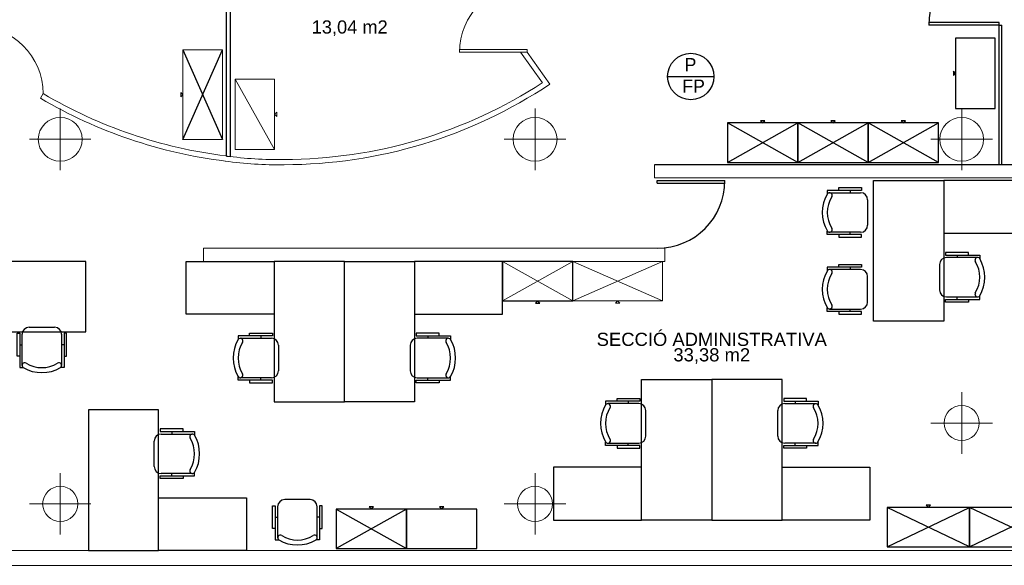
# Model space of a CAD drawing. Header units: metres. Extents: x -1 to 438, y -6 to 39.
# Tile 5 of 7: x 410 to 421, y 13 to 19. Entities that reach past the tile are written whole.
import ezdxf

# ---------------------------------------------------------------- set-up
doc = ezdxf.new("R2010")
doc.units = ezdxf.units.M
doc.linetypes.add('CONTINUA', pattern=[0])
for name, color, linetype, lineweight in [('P1 MOBLES ACTUAL', 7, 'CONTINUA', 25), ('P1 MURS ACTUAL', 7, 'CONTINUA', 25), ('P1 TEXT ACTUAL', 7, 'CONTINUA', 25)]:
    doc.layers.add(name, color=color, linetype=linetype, lineweight=lineweight)
doc.styles.add('ARIAL', font='arial.ttf')
doc.styles.add('Century Gothic', font='txt')

msp = doc.modelspace()

# ---------------------------------------------------------------- linework, layer by layer
at = {"layer": 'P1 MOBLES ACTUAL', "transparency": 33554687}
for p, q in [((412.13, 17.797), (412.58, 18.817)), ((412.13, 18.817), (412.58, 17.797)), ((419.127, 17.535), (418.327, 17.985)), ((418.327, 17.535), (419.127, 17.985)), ((419.927, 17.535), (419.127, 17.985)), ((419.127, 17.535), (419.927, 17.985)), ((420.727, 17.535), (419.927, 17.985)), ((419.927, 17.535), (420.727, 17.985)), ((414.675, 13.59), (413.875, 13.14)), ((413.875, 13.59), (414.675, 13.14)), ((421.082, 13.159), (420.144, 13.609)), ((420.144, 13.159), (421.082, 13.609)), ((422.024, 13.159), (421.082, 13.609)), ((421.082, 13.159), (422.024, 13.609))]:
    msp.add_line(p, q, dxfattribs=at)
at = {"layer": 'P1 MOBLES ACTUAL', "linetype": 'CONTINUA', "lineweight": 13, "transparency": 33554687}
for p, q in [((413.174, 17.684), (412.724, 18.484)), ((415.767, 16.409), (416.567, 15.959)), ((416.567, 16.409), (415.767, 15.959)), ((416.567, 15.959), (417.587, 16.409)), ((417.587, 15.959), (416.567, 16.409))]:
    msp.add_line(p, q, dxfattribs=at)
at = {"layer": 'P1 MOBLES ACTUAL', "color": 180, "linetype": 'CONTINUA', "transparency": 33554687}
for p, q in [((419.489, 17.191), (419.842, 17.191)), ((419.722, 17.218), (419.722, 17.191)), ((419.922, 17.111), (419.922, 16.821)), ((419.842, 16.741), (419.489, 16.741)), ((419.722, 16.715), (419.722, 16.741)), ((420.939, 16.481), (420.939, 16.454)), ((420.739, 16.374), (420.739, 16.084)), ((421.172, 16.454), (420.819, 16.454)), ((419.842, 16.317), (419.489, 16.317)), ((419.722, 16.344), (419.722, 16.317)), ((419.922, 15.947), (419.922, 16.237)), ((420.819, 16.004), (421.172, 16.004)), ((420.939, 15.977), (420.939, 16.004)), ((419.489, 15.867), (419.842, 15.867)), ((419.722, 15.84), (419.722, 15.867)), ((410.3, 15.226), (410.3, 15.579)), ((410.38, 15.659), (410.67, 15.659)), ((410.75, 15.579), (410.75, 15.226)), ((412.784, 15.534), (413.137, 15.534)), ((413.017, 15.561), (413.017, 15.534)), ((415.15, 15.534), (414.797, 15.534)), ((414.917, 15.561), (414.917, 15.534)), ((410.273, 15.459), (410.3, 15.459)), ((410.777, 15.459), (410.75, 15.459)), ((413.217, 15.454), (413.217, 15.164)), ((414.717, 15.454), (414.717, 15.164)), ((413.137, 15.084), (412.784, 15.084)), ((413.017, 15.058), (413.017, 15.084)), ((414.797, 15.084), (415.15, 15.084)), ((414.917, 15.058), (414.917, 15.084)), ((417.318, 14.79), (416.965, 14.79)), ((417.198, 14.817), (417.198, 14.79)), ((418.978, 14.79), (419.332, 14.79)), ((419.098, 14.817), (419.098, 14.79)), ((417.398, 14.42), (417.398, 14.71)), ((418.898, 14.42), (418.898, 14.71)), ((412.004, 14.471), (412.004, 14.444)), ((411.804, 14.074), (411.804, 14.364)), ((411.884, 14.444), (412.237, 14.444)), ((416.965, 14.34), (417.318, 14.34)), ((417.198, 14.313), (417.198, 14.34)), ((419.332, 14.34), (418.978, 14.34)), ((419.098, 14.313), (419.098, 14.34)), ((412.237, 13.994), (411.884, 13.994)), ((412.004, 13.968), (412.004, 13.994)), ((413.578, 13.697), (413.288, 13.697)), ((413.208, 13.617), (413.208, 13.263)), ((413.658, 13.263), (413.658, 13.617)), ((413.181, 13.497), (413.208, 13.497)), ((413.684, 13.497), (413.658, 13.497))]:
    msp.add_line(p, q, dxfattribs=at)
for points in [[(420.922, 18.949), (420.922, 18.149), (421.372, 18.149), (421.372, 18.949), (420.922, 18.949)], [(420.922, 18.549), (420.897, 18.574), (420.897, 18.524), (420.922, 18.549)], [(419.127, 17.985), (418.327, 17.985), (418.327, 17.535), (419.127, 17.535), (419.127, 17.985)], [(418.727, 17.985), (418.752, 18.01), (418.702, 18.01), (418.727, 17.985)], [(419.927, 17.985), (419.127, 17.985), (419.127, 17.535), (419.927, 17.535), (419.927, 17.985)], [(419.527, 17.985), (419.552, 18.01), (419.502, 18.01), (419.527, 17.985)], [(420.727, 17.985), (419.927, 17.985), (419.927, 17.535), (420.727, 17.535), (420.727, 17.985)], [(420.327, 17.985), (420.352, 18.01), (420.302, 18.01), (420.327, 17.985)], [(420.789, 17.329), (420.789, 15.729), (419.989, 15.729), (419.989, 17.329), (420.789, 17.329)], [(421.789, 16.729), (421.789, 17.329), (420.789, 17.329), (420.789, 16.729), (421.789, 16.729)], [(409.425, 15.609), (411.025, 15.609), (411.025, 16.409), (409.425, 16.409), (409.425, 15.609)], [(412.167, 15.809), (412.167, 16.409), (413.167, 16.409), (413.167, 15.809), (412.167, 15.809)], [(413.167, 16.409), (413.167, 14.809), (413.967, 14.809), (413.967, 16.409), (413.167, 16.409)], [(414.767, 16.409), (414.767, 14.809), (413.967, 14.809), (413.967, 16.409), (414.767, 16.409)], [(415.767, 15.809), (415.767, 16.409), (414.767, 16.409), (414.767, 15.809), (415.767, 15.809)], [(415.767, 15.959), (416.567, 15.959), (416.567, 16.409), (415.767, 16.409), (415.767, 15.959)], [(416.167, 15.959), (416.142, 15.934), (416.192, 15.934), (416.167, 15.959)], [(417.348, 13.465), (417.348, 15.065), (418.148, 15.065), (418.148, 13.465), (417.348, 13.465)], [(418.948, 13.465), (418.948, 15.065), (418.148, 15.065), (418.148, 13.465), (418.948, 13.465)], [(411.854, 13.119), (411.854, 14.719), (411.054, 14.719), (411.054, 13.119), (411.854, 13.119)], [(416.348, 14.065), (416.348, 13.465), (417.348, 13.465), (417.348, 14.065), (416.348, 14.065)], [(419.948, 14.065), (419.948, 13.465), (418.948, 13.465), (418.948, 14.065), (419.948, 14.065)], [(412.854, 13.719), (412.854, 13.119), (411.854, 13.119), (411.854, 13.719), (412.854, 13.719)], [(414.675, 13.59), (413.875, 13.59), (413.875, 13.14), (414.675, 13.14), (414.675, 13.59)], [(414.275, 13.59), (414.3, 13.615), (414.25, 13.615), (414.275, 13.59)], [(415.475, 13.59), (414.675, 13.59), (414.675, 13.14), (415.475, 13.14), (415.475, 13.59)], [(415.075, 13.59), (415.1, 13.615), (415.05, 13.615), (415.075, 13.59)], [(421.082, 13.609), (420.144, 13.609), (420.144, 13.159), (421.082, 13.159), (421.082, 13.609)], [(420.613, 13.609), (420.638, 13.634), (420.588, 13.634), (420.613, 13.609)], [(422.024, 13.609), (421.082, 13.609), (421.082, 13.159), (422.024, 13.159), (422.024, 13.609)]]:
    msp.add_lwpolyline(points, close=True, dxfattribs=at)
at = {"layer": 'P1 MOBLES ACTUAL', "linetype": 'CONTINUA', "lineweight": 13, "transparency": 33554687}
for points in [[(412.13, 18.817), (412.13, 17.797), (412.58, 17.797), (412.58, 18.817), (412.13, 18.817)], [(412.13, 18.307), (412.105, 18.332), (412.105, 18.282), (412.13, 18.307)], [(417.587, 15.959), (416.567, 15.959), (416.567, 16.409), (417.587, 16.409), (417.587, 15.959)], [(417.077, 15.959), (417.102, 15.934), (417.052, 15.934), (417.077, 15.959)]]:
    msp.add_lwpolyline(points, close=True, dxfattribs=at)
at = {"layer": 'P1 MOBLES ACTUAL', "color": 180, "linetype": 'CONTINUA', "lineweight": 13, "transparency": 33554687}
for points in [[(413.174, 17.684), (413.174, 18.484), (412.724, 18.484), (412.724, 17.684), (413.174, 17.684)], [(413.174, 18.084), (413.199, 18.059), (413.199, 18.109), (413.174, 18.084)]]:
    msp.add_lwpolyline(points, close=True, dxfattribs=at)
at = {"layer": 'P1 MOBLES ACTUAL', "color": 180, "linetype": 'CONTINUA', "transparency": 33554687}
for points in [[(419.593, 17.218), (419.593, 17.249), (419.853, 17.249), (419.853, 17.218), (419.463, 17.218), (419.463, 17.178)], [(419.593, 16.715), (419.593, 16.684), (419.853, 16.684), (419.853, 16.715), (419.463, 16.715), (419.463, 16.755)], [(421.068, 16.481), (421.068, 16.512), (420.808, 16.512), (420.808, 16.481), (421.198, 16.481), (421.198, 16.441)], [(419.593, 16.344), (419.593, 16.375), (419.853, 16.375), (419.853, 16.344), (419.463, 16.344), (419.463, 16.304)], [(421.068, 15.977), (421.068, 15.947), (420.808, 15.947), (420.808, 15.977), (421.198, 15.977), (421.198, 16.018)], [(419.593, 15.84), (419.593, 15.81), (419.853, 15.81), (419.853, 15.84), (419.463, 15.84), (419.463, 15.88)], [(410.273, 15.331), (410.243, 15.331), (410.243, 15.591), (410.273, 15.591), (410.273, 15.201), (410.313, 15.201)], [(410.777, 15.331), (410.807, 15.331), (410.807, 15.591), (410.777, 15.591), (410.777, 15.201), (410.737, 15.201)], [(412.888, 15.561), (412.888, 15.592), (413.148, 15.592), (413.148, 15.561), (412.758, 15.561), (412.758, 15.521)], [(415.046, 15.561), (415.046, 15.592), (414.786, 15.592), (414.786, 15.561), (415.176, 15.561), (415.176, 15.521)], [(412.888, 15.058), (412.888, 15.027), (413.148, 15.027), (413.148, 15.058), (412.758, 15.058), (412.758, 15.098)], [(415.046, 15.058), (415.046, 15.027), (414.786, 15.027), (414.786, 15.058), (415.176, 15.058), (415.176, 15.098)], [(417.07, 14.817), (417.07, 14.847), (417.33, 14.847), (417.33, 14.817), (416.94, 14.817), (416.94, 14.777)], [(419.227, 14.817), (419.227, 14.847), (418.967, 14.847), (418.967, 14.817), (419.357, 14.817), (419.357, 14.777)], [(412.132, 14.471), (412.132, 14.502), (411.872, 14.502), (411.872, 14.471), (412.262, 14.471), (412.262, 14.431)], [(417.07, 14.313), (417.07, 14.283), (417.33, 14.283), (417.33, 14.313), (416.94, 14.313), (416.94, 14.353)], [(419.227, 14.313), (419.227, 14.283), (418.967, 14.283), (418.967, 14.313), (419.357, 14.313), (419.357, 14.353)], [(412.132, 13.968), (412.132, 13.937), (411.872, 13.937), (411.872, 13.968), (412.262, 13.968), (412.262, 14.008)], [(413.181, 13.368), (413.15, 13.368), (413.15, 13.628), (413.181, 13.628), (413.181, 13.238), (413.221, 13.238)], [(413.684, 13.368), (413.715, 13.368), (413.715, 13.628), (413.684, 13.628), (413.684, 13.238), (413.644, 13.238)]]:
    msp.add_lwpolyline(points, dxfattribs=at)
for centre, radius, start, end in [((419.824, 16.966), 0.418, 149.5867, 210.4133), ((419.488, 17.161), 0.03, 327.334, 146.1712), ((419.803, 16.966), 0.34, 148.2704, 211.7296), ((419.842, 17.111), 0.08, 0, 90), ((419.842, 16.821), 0.08, 270, 0), ((419.488, 16.771), 0.03, 213.8288, 32.666), ((420.819, 16.374), 0.08, 90, 180), ((421.173, 16.424), 0.03, 33.8288, 212.666), ((420.858, 16.229), 0.34, 328.2704, 31.7296), ((420.837, 16.229), 0.418, 329.5867, 30.4133), ((419.824, 16.092), 0.418, 149.5867, 210.4133), ((419.488, 16.287), 0.03, 327.334, 146.1712), ((419.803, 16.092), 0.34, 148.2704, 211.7296), ((419.842, 16.237), 0.08, 0, 90), ((420.819, 16.084), 0.08, 180, 270), ((421.173, 16.034), 0.03, 147.334, 326.1712), ((419.488, 15.897), 0.03, 213.8288, 32.666), ((419.842, 15.947), 0.08, 270, 0), ((410.38, 15.579), 0.08, 90, 180), ((410.67, 15.579), 0.08, 0, 90), ((413.119, 15.309), 0.418, 149.5867, 210.4133), ((412.783, 15.504), 0.03, 327.334, 146.1712), ((413.098, 15.309), 0.34, 148.2704, 211.7296), ((413.137, 15.454), 0.08, 0, 90), ((414.797, 15.454), 0.08, 90, 180), ((415.151, 15.504), 0.03, 33.8288, 212.666), ((414.836, 15.309), 0.34, 328.2704, 31.7296), ((414.815, 15.309), 0.418, 329.5867, 30.4133), ((410.33, 15.226), 0.03, 57.334, 236.1712), ((410.525, 15.54), 0.34, 238.2704, 301.7296), ((410.72, 15.226), 0.03, 303.8288, 122.666), ((410.525, 15.561), 0.418, 239.5867, 300.4133), ((412.783, 15.114), 0.03, 213.8288, 32.666), ((413.137, 15.164), 0.08, 270, 0), ((414.797, 15.164), 0.08, 180, 270), ((415.151, 15.114), 0.03, 147.334, 326.1712), ((416.965, 14.76), 0.03, 327.334, 146.1712), ((417.318, 14.71), 0.08, 0, 90), ((418.978, 14.71), 0.08, 90, 180), ((419.332, 14.76), 0.03, 33.8288, 212.666), ((417.3, 14.565), 0.418, 149.5867, 210.4133), ((417.279, 14.565), 0.34, 148.2704, 211.7296), ((419.018, 14.565), 0.34, 328.2704, 31.7296), ((418.996, 14.565), 0.418, 329.5867, 30.4133), ((411.884, 14.364), 0.08, 90, 180), ((412.237, 14.414), 0.03, 33.8288, 212.666), ((411.923, 14.219), 0.34, 328.2704, 31.7296), ((411.902, 14.219), 0.418, 329.5867, 30.4133), ((416.965, 14.37), 0.03, 213.8288, 32.666), ((417.318, 14.42), 0.08, 270, 0), ((418.978, 14.42), 0.08, 180, 270), ((419.332, 14.37), 0.03, 147.334, 326.1712), ((411.884, 14.074), 0.08, 180, 270), ((412.237, 14.024), 0.03, 147.334, 326.1712), ((413.288, 13.617), 0.08, 90, 180), ((413.578, 13.617), 0.08, 0, 90), ((413.238, 13.263), 0.03, 57.334, 236.1712), ((413.433, 13.599), 0.418, 239.5867, 300.4133), ((413.433, 13.577), 0.34, 238.2704, 301.7296), ((413.628, 13.263), 0.03, 303.8288, 122.666)]:
    msp.add_arc(centre, radius, start, end, dxfattribs=at)
at = {"layer": 'P1 MURS ACTUAL', "transparency": 33554687}
for p, q in [((412.627, 17.609), (412.627, 21.26)), ((412.667, 21.263), (412.667, 17.604)), ((421.417, 19.13), (420.617, 19.13)), ((421.417, 19.1), (420.617, 19.1)), ((421.417, 19.1), (421.417, 19.13)), ((421.417, 17.509), (421.417, 19.1)), ((421.417, 19.1), (421.447, 19.1)), ((421.447, 17.509), (421.447, 19.1)), ((412.627, 17.609), (412.667, 17.604)), ((421.705, 17.509), (417.495, 17.509)), ((417.528, 17.329), (418.298, 17.329)), ((417.528, 17.299), (417.528, 17.329)), ((417.528, 17.299), (418.298, 17.299))]:
    msp.add_line(p, q, dxfattribs=at)
at = {"layer": 'P1 MURS ACTUAL', "lineweight": 13, "transparency": 33554687}
for p, q in [((415.277, 18.79), (416.047, 18.79)), ((415.278, 18.82), (416.047, 18.82)), ((415.973, 18.79), (416.22, 18.442)), ((416.047, 18.79), (416.047, 18.82)), ((416.047, 18.79), (416.304, 18.427)), ((410.539, 18.319), (410.51, 18.266)), ((417.495, 17.359), (417.495, 17.509)), ((424.594, 17.359), (417.495, 17.359)), ((417.615, 16.559), (412.365, 16.559)), ((412.365, 16.409), (412.365, 16.559)), ((417.615, 16.409), (417.615, 16.559)), ((415.937, 16.409), (412.365, 16.409)), ((417.615, 16.409), (415.987, 16.409)), ((423.715, 13.119), (398.297, 13.119)), ((424.313, 12.949), (391.697, 12.949))]:
    msp.add_line(p, q, dxfattribs=at)
at = {"layer": 'P1 MURS ACTUAL', "color": 7, "linetype": 'CONTINUA', "lineweight": 25, "transparency": 33554687}
msp.add_line((417.645, 18.514), (418.173, 18.514), dxfattribs=at)
at = {"layer": 'P1 MURS ACTUAL', "color": 180, "linetype": 'CONTINUA', "lineweight": 13, "transparency": 33554687}
for p, q in [((410.734, 17.449), (410.734, 18.149)), ((416.137, 17.449), (416.137, 18.149)), ((420.992, 17.449), (420.992, 18.149)), ((410.384, 17.799), (411.084, 17.799)), ((415.787, 17.799), (416.487, 17.799)), ((420.642, 17.799), (421.342, 17.799)), ((420.992, 14.219), (420.992, 14.919)), ((420.642, 14.569), (421.342, 14.569)), ((410.734, 13.299), (410.734, 13.999)), ((416.137, 13.299), (416.137, 13.999)), ((410.384, 13.649), (411.084, 13.649)), ((415.787, 13.649), (416.487, 13.649))]:
    msp.add_line(p, q, dxfattribs=at)
at = {"layer": 'P1 MURS ACTUAL', "color": 7, "linetype": 'CONTINUA', "lineweight": 25, "transparency": 33554687}
msp.add_circle((417.909, 18.514), 0.264, dxfattribs=at)
at = {"layer": 'P1 MURS ACTUAL', "lineweight": 13, "transparency": 33554687}
for centre, radius in [((410.734, 17.799), 0.25), ((416.137, 17.799), 0.25), ((420.992, 17.799), 0.25), ((420.992, 14.569), 0.2), ((410.734, 13.649), 0.2), ((416.137, 13.649), 0.2)]:
    msp.add_circle(centre, radius, dxfattribs=at)
at = {"layer": 'P1 MURS ACTUAL', "transparency": 33554687}
for centre, radius, start, end in [((421.417, 19.1), 0.8, 90, 180), ((417.528, 17.329), 0.77, 270, 0)]:
    msp.add_arc(centre, radius, start, end, dxfattribs=at)
at = {"layer": 'P1 MURS ACTUAL', "lineweight": 13, "transparency": 33554687}
for centre, radius, start, end in [((416.047, 18.789), 0.77, 90, 180), ((409.769, 18.319), 0.77, 0, 90), ((413.28, 22.957), 5.387, 270, 303.0743), ((413.28, 22.957), 5.447, 270, 303.7303), ((413.28, 22.957), 5.447, 239.4464, 262.9703), ((413.28, 22.957), 5.387, 239.4216, 262.9703), ((413.196, 21.603), 4.034, 261.7887, 271.182), ((413.196, 21.603), 4.094, 261.7887, 271.182)]:
    msp.add_arc(centre, radius, start, end, dxfattribs=at)

# ---------------------------------------------------------------- texts
at = {"layer": 'P1 MURS ACTUAL', "color": 7, "linetype": 'CONTINUA', "lineweight": 25, "transparency": 33554687, "char_height": 0.15, "attachment_point": 7, "style": 'Century Gothic'}
for s, insert, width in [('P', (417.839, 18.574), 0.1975), ('FP', (417.813, 18.329), 0.3)]:
    msp.add_mtext(s, dxfattribs=dict(at, insert=insert, width=width))
at = {"layer": 'P1 TEXT ACTUAL', "transparency": 33554687, "char_height": 0.15, "attachment_point": 8, "style": 'ARIAL'}
for s, insert, width in [('\\W0.99;13,04 m2', (414.028, 18.975), 0.95166), ('\\W1.00;33,38 m2', (418.148, 15.243), 0.95263)]:
    msp.add_mtext(s, dxfattribs=dict(at, insert=insert, width=width))
at = {"layer": 'P1 TEXT ACTUAL', "linetype": 'CONTINUA', "transparency": 33554687, "insert": (418.148, 15.445), "char_height": 0.15, "width": 2.69752, "attachment_point": 8, "style": 'ARIAL'}
msp.add_mtext('\\W1.00;SECCIÓ ADMINISTRATIVA', dxfattribs=at)

doc.saveas('drawing.dxf')
